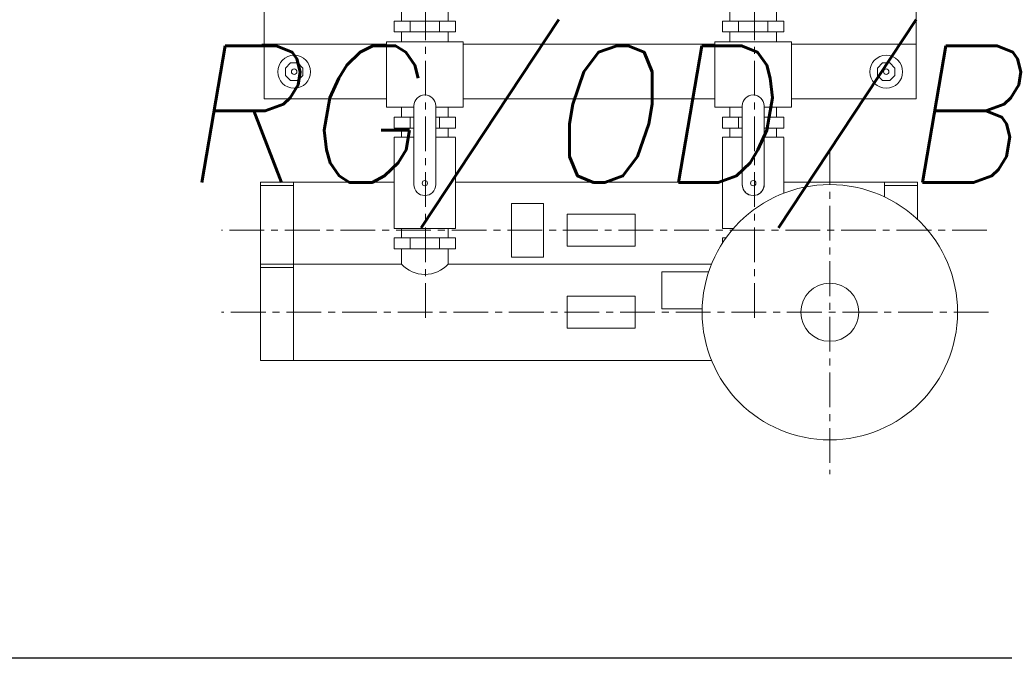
# Model space of a CAD drawing. Header units: centimetres. Extents: x -16053 to 7031, y -7778 to 254.
# Tile 86 of 256: x -12683 to -12593, y -838 to -780. Entities that reach past the tile are written whole.
import ezdxf

# ---------------------------------------------------------------- set-up
doc = ezdxf.new("R2010")
doc.units = ezdxf.units.CM
doc.header["$MEASUREMENT"] = 0
doc.linetypes.add('CENTER', pattern=[50.8, 31.75, -6.35, 6.35, -6.35])
for name, color, linetype, lineweight in [('konstrukcja', 250, 'CONTINUOUS', 15), ('T -  urządzenia', 20, 'CONTINUOUS', 25), ('T - armatura', 250, 'CONTINUOUS', 30), ('T - opisy', 250, 'CONTINUOUS', 13)]:
    doc.layers.add(name, color=color, linetype=linetype, lineweight=lineweight)
doc.layers.add('OPISY ELEKTRYCZNE', color=120, linetype='CONTINUOUS')
doc.styles.add('ROMANS', font='simplex.shx', dxfattribs={"width": 0.8})

# ---------------------------------------------------------------- blocks, each defined once
blk = doc.blocks.new('G$C54C5291B')
at = {"layer": 'T - armatura', "lineweight": 15}
for p, q in [((3.898, 34.316), (3.898, 74.316)), ((63.473, 34.316), (63.473, 74.316)), ((16.459, 41.438), (16.459, 42.286)), ((20.699, 41.438), (20.699, 42.286)), ((46.455, 41.438), (46.455, 42.286)), ((50.695, 41.438), (50.695, 42.286)), ((21.392, 41.438), (15.765, 41.438)), ((15.765, 40.439), (15.765, 41.438)), ((17.231, 40.439), (17.231, 41.438)), ((19.927, 40.439), (19.927, 41.438)), ((21.392, 40.439), (21.392, 41.438)), ((51.389, 41.438), (45.762, 41.438)), ((45.762, 40.439), (45.762, 41.438)), ((47.227, 40.439), (47.227, 41.438)), ((49.923, 40.439), (49.923, 41.438)), ((51.389, 40.439), (51.389, 41.438)), ((21.392, 40.439), (15.765, 40.439)), ((16.459, 39.544), (16.459, 40.439)), ((20.699, 39.544), (20.699, 40.439)), ((51.389, 40.439), (45.762, 40.439)), ((46.455, 39.544), (46.455, 40.439)), ((50.695, 39.544), (50.695, 40.439)), ((15.08, 39.316), (3.684, 39.316)), ((15.08, 39.316), (3.898, 39.316)), ((15.08, 33.551), (15.08, 39.544)), ((15.08, 39.544), (22.078, 39.544)), ((22.078, 33.551), (22.078, 39.544)), ((45.08, 39.316), (22.078, 39.316)), ((45.08, 33.551), (45.08, 39.544)), ((45.08, 39.544), (52.078, 39.544)), ((52.078, 33.551), (52.078, 39.544)), ((63.473, 39.316), (52.078, 39.316)), ((15.08, 34.316), (3.898, 34.316)), ((45.08, 34.316), (22.078, 34.316)), ((63.473, 34.316), (52.078, 34.316)), ((17.579, 33.551), (15.08, 33.551)), ((16.459, 33.551), (16.459, 32.656)), ((17.579, 26.484), (17.579, 33.684)), ((19.579, 26.484), (19.579, 33.684)), ((22.078, 33.551), (19.579, 33.551)), ((20.699, 33.551), (20.699, 32.656)), ((47.579, 33.551), (45.08, 33.551)), ((46.459, 33.551), (46.459, 32.656)), ((47.579, 26.484), (47.579, 33.684)), ((49.579, 26.484), (49.579, 33.684)), ((52.078, 33.551), (49.579, 33.551)), ((50.699, 33.551), (50.699, 32.656)), ((17.579, 32.656), (15.765, 32.656)), ((15.765, 32.656), (15.765, 31.657)), ((17.231, 32.656), (17.231, 31.657)), ((21.392, 32.656), (19.579, 32.656)), ((19.927, 32.656), (19.927, 31.657)), ((21.392, 32.656), (21.392, 31.657)), ((47.579, 32.656), (45.765, 32.656)), ((45.765, 32.656), (45.765, 31.657)), ((47.231, 32.656), (47.231, 31.657)), ((51.392, 32.656), (49.579, 32.656)), ((49.927, 32.656), (49.927, 31.657)), ((51.392, 32.656), (51.392, 31.657)), ((17.579, 31.657), (15.765, 31.657)), ((16.459, 31.657), (16.459, 30.809)), ((21.392, 31.657), (19.579, 31.657)), ((20.699, 31.657), (20.699, 30.809)), ((47.579, 31.657), (45.765, 31.657)), ((46.459, 31.657), (46.459, 30.809)), ((51.392, 31.657), (49.579, 31.657)), ((50.699, 31.657), (50.699, 30.809)), ((17.579, 30.809), (15.765, 30.809)), ((15.765, 30.809), (15.765, 22.459)), ((21.369, 30.809), (19.579, 30.809)), ((21.392, 30.779), (21.392, 22.459)), ((47.579, 30.809), (45.765, 30.809)), ((45.765, 30.809), (45.765, 22.458)), ((51.369, 30.809), (49.579, 30.809)), ((51.392, 30.779), (51.392, 25.706)), ((15.765, 26.717), (3.579, 26.717)), ((13.776, 26.717), (3.579, 26.717)), ((3.579, 26.717), (3.579, 19.217)), ((6.579, 26.417), (3.579, 26.417)), ((6.579, 26.717), (6.579, 19.217)), ((45.765, 26.717), (21.392, 26.717)), ((51.392, 26.717), (63.579, 26.717)), ((60.579, 26.717), (60.579, 25.358)), ((63.579, 26.417), (60.579, 26.417)), ((63.579, 26.717), (63.579, 23.308)), ((26.487, 24.772), (26.487, 19.861)), ((26.487, 24.772), (29.421, 24.772)), ((29.421, 24.772), (29.421, 19.861)), ((31.586, 23.771), (31.586, 20.863)), ((31.586, 23.771), (37.786, 23.771)), ((37.786, 23.771), (37.786, 20.863)), ((15.765, 22.459), (21.392, 22.459)), ((21.392, 21.611), (15.765, 21.611)), ((15.765, 20.612), (15.765, 21.611)), ((16.459, 22.459), (16.459, 21.611)), ((17.231, 20.612), (17.231, 21.611)), ((19.927, 20.612), (19.927, 21.611)), ((20.699, 22.459), (20.699, 21.611)), ((21.392, 20.612), (21.392, 21.611)), ((45.765, 22.458), (46.763, 22.458)), ((46.095, 21.611), (45.765, 21.611)), ((45.765, 21.126), (45.765, 21.611)), ((31.586, 20.863), (37.786, 20.863)), ((21.392, 20.612), (15.765, 20.612)), ((16.459, 20.612), (16.459, 19.217)), ((20.699, 20.612), (20.699, 19.217)), ((26.487, 19.861), (29.421, 19.861)), ((16.459, 19.217), (3.579, 19.217)), ((14.47, 19.217), (3.579, 19.217)), ((3.579, 19.217), (3.579, 10.417)), ((6.579, 18.917), (3.579, 18.917)), ((6.579, 19.217), (6.579, 10.417)), ((44.774, 19.217), (20.699, 19.217)), ((40.246, 18.499), (40.246, 15.134)), ((40.246, 18.499), (44.509, 18.499)), ((31.586, 16.271), (31.586, 13.363)), ((31.586, 16.271), (37.786, 16.271)), ((37.786, 16.271), (37.786, 13.363)), ((40.246, 15.134), (43.916, 15.134)), ((31.586, 13.363), (37.786, 13.363)), ((44.774, 10.417), (3.579, 10.417))]:
    blk.add_line(p, q, dxfattribs=at)
at = {"layer": 'T - armatura', "linetype": 'CENTER', "lineweight": 15, "ltscale": 0.1}
for p, q in [((55.579, 29.633), (55.579, 0)), ((69.935, 22.317), (0, 22.317)), ((70.081, 14.817), (0, 14.817))]:
    blk.add_line(p, q, dxfattribs=at)
at = {"layer": 'T - armatura', "lineweight": 15}
for points in [[(6.973, 37.604), (7.442, 37.135), (7.442, 36.473), (6.973, 36.004), (6.31, 36.004), (5.842, 36.473), (5.842, 37.135), (6.31, 37.604)], [(60.399, 37.604), (59.93, 37.135), (59.93, 36.473), (60.399, 36.004), (61.061, 36.004), (61.53, 36.473), (61.53, 37.135), (61.061, 37.604)]]:
    blk.add_lwpolyline(points, close=True, dxfattribs=at)
for centre, radius in [((6.642, 36.804), 1.5), ((60.73, 36.804), 1.5), ((6.642, 36.804), 0.25), ((60.73, 36.804), 0.25), ((18.579, 26.619), 0.245), ((55.579, 14.817), 11.667), ((48.579, 26.619), 0.245), ((55.579, 14.817), 2.656)]:
    blk.add_circle(centre, radius, dxfattribs=at)
for centre, radius, start, end in [((18.579, 33.684), 1, 0, 180), ((48.579, 33.684), 1, 0, 180), ((18.579, 26.484), 1, 180, 0), ((18.579, 26.484), 1, 180, 0), ((48.579, 26.484), 1, 180, 247.4942), ((48.579, 26.484), 1, 180, 270), ((48.579, 26.484), 1, 270, 0), ((48.579, 26.484), 1, 292.5058, 0), ((48.579, 26.484), 1, 354.43142, 0), ((48.579, 26.484), 1, 354.43142, 0), ((18.579, 21.121), 2.85, 221.92977, 318.07023)]:
    blk.add_arc(centre, radius, start, end, dxfattribs=at)
at = {"layer": 'T - armatura', "linetype": 'CENTER', "lineweight": 15, "ltscale": 0.1}
for points in [[(18.632, 14.301), (18.632, 14.301), (18.632, 44.48), (18.632, 80.101)], [(48.684, 14.301), (48.684, 14.301), (48.684, 44.48), (48.684, 80.223)]]:
    blk.add_open_spline(points, degree=3, dxfattribs=at)

msp = doc.modelspace()

# ---------------------------------------------------------------- linework, layer by layer
at = {"layer": 'konstrukcja', "linetype": 'Continuous'}
msp.add_lwpolyline([(-13062.843, -838.127), (-12472.008, -838.127)], dxfattribs=at)
at = {"layer": 'T - opisy', "linetype": 'ByBlock'}
msp.add_lwpolyline([(-12775.304, -613.935), (-12472.008, -613.935), (-12472.008, -838.127), (-12783.132, -838.127), (-12783.132, -627.471), (-12775.304, -627.471), (-12775.304, -613.935)], dxfattribs=at)
at = {"layer": 'T - opisy', "linetype": 'ByBlock', "lineweight": 30}
msp.add_lwpolyline([(-12775.304, -613.935), (-12472.008, -613.935), (-12472.008, -838.127), (-12783.132, -838.127), (-12783.132, -627.471), (-12775.304, -627.471), (-12775.304, -613.935)], dxfattribs=at)

# ---------------------------------------------------------------- block references
at = {"layer": 'T -  urządzenia', "linetype": 'ByBlock'}
msp.add_blockref('G$C54C5291B', (-12664.274, -821.304), dxfattribs=at)

# ---------------------------------------------------------------- texts
at = {"layer": 'OPISY ELEKTRYCZNE', "style": 'ROMANS', "oblique": 10}
msp.add_text('RG/0D/B', height=12.5, dxfattribs=at).set_placement((-12668.203, -794.619))

doc.saveas('drawing.dxf')
